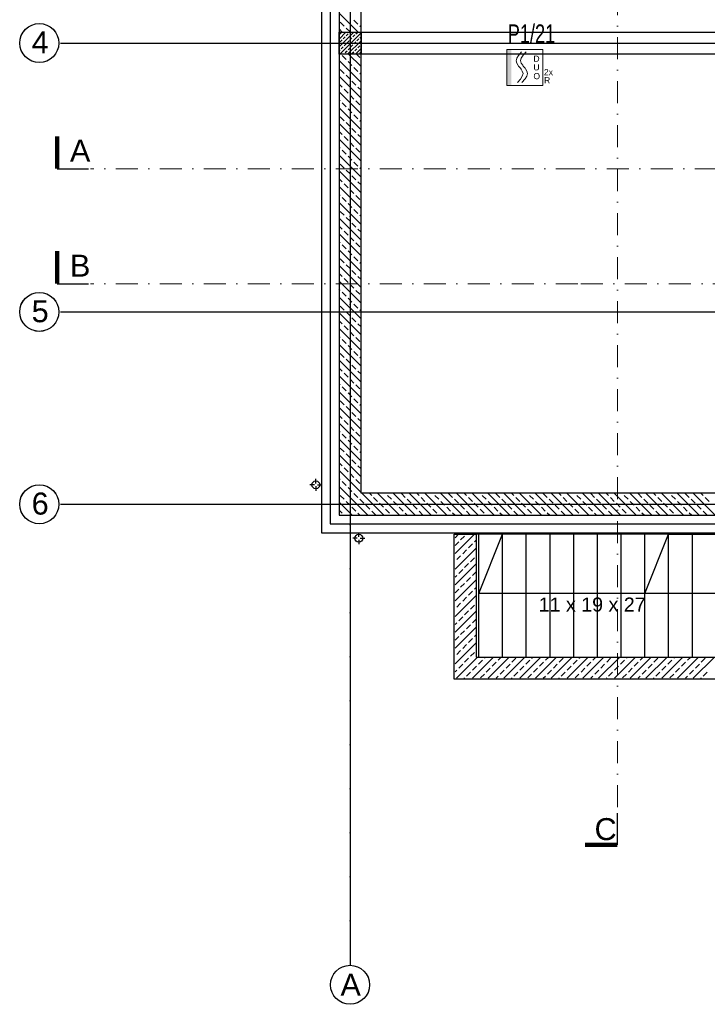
# Model space of a CAD drawing. Header units: millimetres. Extents: x -7023 to 53801, y 9849 to 33561.
# Tile 27 of 256: x 6008 to 6790, y 17827 to 18948. Entities that reach past the tile are written whole.
import ezdxf

# ---------------------------------------------------------------- set-up
doc = ezdxf.new("R2010")
doc.units = ezdxf.units.MM
doc.linetypes.add('DASHDOT', pattern=[1, 0.5, -0.25, 0, -0.25])
doc.linetypes.add('DASHDOTX2', pattern=[2, 1, -0.5, 0, -0.5])
doc.layers.get('0').update_dxf_attribs({"lineweight": 9})
doc.layers.add('.IE_podklad', color=252, linetype='Continuous')
for name, color, linetype, lineweight in [('PA_Instalacja pożarowa', 1, 'Continuous', 5), ('PA_Instalacja pożarowa_opis', 7, 'Continuous', 5), ('PROJEKT osie', 251, 'DASHDOTX2', 9)]:
    doc.layers.add(name, color=color, linetype=linetype, lineweight=lineweight)
doc.styles.add('Arial', font='arial.ttf', dxfattribs={"height": 125})
doc.styles.add('Opisowy', font='arial.ttf')
doc.styles.add('q-arch-ARIAL01', font='arial.ttf', dxfattribs={"width": 0.7})
doc.styles.get("Standard").update_dxf_attribs({"font": 'arial.ttf'})
doc.linetypes.add('ZIGZAG', pattern='A,0.00254,-5.08,[131,ltypeshp.shx,S=5.08,R=0,X=-5.08,Y=0],-10.16,[131,ltypeshp.shx,S=5.08,R=180,X=5.08,Y=0],-5.08', length=20.32254)

# ---------------------------------------------------------------- blocks, each defined once
blk = doc.blocks.new('OSIE DOMKU')
at = {"layer": 'PROJEKT osie', "ltscale": 25}
for p, q in [((-32865.5, 6227), (-32865.5, 4134.8)), ((-33195, 5184.6), (-29896, 5184.6)), ((-33195, 4878.6), (-29896, 4878.6)), ((-33195, 4659.6), (-29896, 4659.6))]:
    blk.add_line(p, q, dxfattribs=at)
at = {"layer": 'PROJEKT osie', "linetype": 'Continuous'}
for centre in [(-33219.2, 5184.6), (-33219.2, 4878.6), (-33219.2, 4659.6), (-32865.5, 4112.6)]:
    blk.add_circle(centre, 22.2, dxfattribs=at)
at = {"layer": 'PROJEKT osie', "char_height": 25, "attachment_point": 1}
for s, insert, width in [('4', (-33227.9, 5197.9), 30.102), ('5', (-33227.9, 4891.9), 30.102), ('6', (-33227.9, 4672.9), 30.102), ('{\\fArial|b0|i0|c238|p34;A}', (-32876.4, 4125.1), 492.116)]:
    blk.add_mtext(s, dxfattribs=dict(at, insert=insert, width=width))
blk = doc.blocks.new('*U72')
at = {"color": 1}
blk.add_wipeout([(-20.5, -20.5), (20.5, -20.5), (20.5, 20.5), (-20.5, 20.5)], dxfattribs=at)
at = {"lineweight": 5}
h = blk.add_hatch(color=1, dxfattribs=at)
h.paths.add_polyline_path([(-15.7, 0), (-15.7, 20.5), (-20.5, 20.5), (-20.5, 0)])
h.paths.add_polyline_path([(-15.7, -20.5), (-15.7, 0), (-20.5, 0), (-20.5, -20.5)])
at = {"color": 1, "linetype": 'Continuous', "lineweight": 5}
for p, q in [((-9.4, 10.5), (-7.3, 13.8)), ((-7.3, 13.8), (-3.8, 17.7)), ((-4.2, 10.6), (-2.1, 13.9)), ((-2.1, 13.9), (1.4, 17.8)), ((-10.1, 7.7), (-9.4, 10.5)), ((-9.4, 4.8), (-10.1, 7.7)), ((-7.8, 2.4), (-9.4, 4.8)), ((-7.3, 1.6), (-7.8, 2.4)), ((-6.2, 0.3), (-7.3, 1.6)), ((-6.2, 0.3), (-5.1, -0.9)), ((-4.9, 7.8), (-4.2, 10.6)), ((-4.2, 4.9), (-4.9, 7.8)), ((-2.6, 2.5), (-4.2, 4.9)), ((-2.1, 1.7), (-2.6, 2.5)), ((-1, 0.4), (-2.1, 1.7)), ((-1, 0.4), (0.2, -0.8)), ((-5.1, -0.9), (-4.5, -1.8)), ((-3, -9.9), (-5.1, -13.1)), ((-4.5, -1.8), (-3, -4.2)), ((-3, -4.2), (-2.2, -7)), ((-2.2, -7), (-3, -9.9)), ((0.2, -0.8), (0.7, -1.7)), ((2.3, -9.8), (0.2, -13)), ((0.7, -1.7), (2.3, -4.1)), ((2.3, -4.1), (3, -6.9)), ((3, -6.9), (2.3, -9.8)), ((-5.1, -13.1), (-8.6, -17.1)), ((0.2, -13), (-3.4, -17))]:
    blk.add_line(p, q, dxfattribs=at)
at = {"color": 1, "lineweight": 5}
blk.add_lwpolyline([(-20.5, 20.5), (20.5, 20.5), (20.5, -20.5), (-20.5, -20.5)], close=True, dxfattribs=at)
for s, p in [('D', (9.6, 6.5)), ('U', (9.6, -3.3)), ('O', (9.6, -13.3)), ('2x', (21.6, -8.8)), ('R', (21.7, -18))]:
    blk.add_text(s, height=7, dxfattribs=at).set_placement(p)
at = {"color": 1, "flags": 7}
blk.add_attdef('DUO-6046', (13.2, -19.1), '', height=0.7, dxfattribs=at)

msp = doc.modelspace()

# ---------------------------------------------------------------- linework, layer by layer
at = {"layer": '.IE_podklad', "ltscale": 25}
for p, q in [((6383.6, 19964), (6383.6, 17871.9)), ((6054.1, 18921.7), (9353.1, 18921.7)), ((6054.1, 18615.7), (9353.1, 18615.7)), ((6054.1, 18396.7), (9353.1, 18396.7))]:
    msp.add_line(p, q, dxfattribs=at)
at = {"layer": '.IE_podklad'}
for p, q in [((6351.1, 19661.2), (6351.1, 18364.2)), ((6371.1, 19641.2), (6371.1, 18384.2)), ((6396.1, 18934.2), (6396.1, 19130.2)), ((6392.7, 18934.2), (6371.1, 18955.9)), ((6376.8, 18941.1), (6372.4, 18945.6)), ((6392.6, 18943.3), (6388.1, 18947.8)), ((6374.8, 18934.2), (6371.1, 18937.9)), ((6371.1, 18926.3), (6378.9, 18934.2)), ((6371.1, 18917.3), (6387.9, 18934.2)), ((6371.1, 18934.2), (6396.1, 18934.2)), ((6371.1, 18909.2), (6371.1, 18934.2)), ((6371.2, 18931), (6373.5, 18933.2)), ((6371.9, 18909.2), (6396.1, 18933.4)), ((6383.6, 18934.4), (6379.1, 18938.8)), ((6382.5, 18933.2), (6383.4, 18934.2)), ((6390.3, 18932.1), (6392.4, 18934.2)), ((6396.1, 18939.8), (6394.8, 18941.1)), ((6396.1, 18934.2), (6396.1, 18909.2)), ((6371.1, 18921.8), (6371.2, 18922)), ((6372.4, 18923.1), (6374.6, 18925.4)), ((6375.7, 18926.5), (6378, 18928.7)), ((6379.1, 18929.9), (6381.3, 18932.1)), ((6380.2, 18922), (6382.5, 18924.2)), ((6380.9, 18909.2), (6396.1, 18924.4)), ((6383.6, 18925.4), (6385.8, 18927.6)), ((6386.9, 18928.7), (6389.2, 18931)), ((6388.1, 18920.9), (6390.3, 18923.1)), ((6391.4, 18924.2), (6393.7, 18926.5)), ((6394.8, 18927.6), (6396.1, 18928.9)), ((6371.1, 18912.8), (6372.4, 18914.1)), ((6373.5, 18915.3), (6375.7, 18917.5)), ((6376.8, 18918.6), (6379.1, 18920.9)), ((6378, 18910.8), (6380.2, 18913)), ((6381.3, 18914.1), (6383.6, 18916.4)), ((6384.7, 18917.5), (6386.9, 18919.8)), ((6385.8, 18909.7), (6388.1, 18911.9)), ((6389.2, 18913), (6391.4, 18915.3)), ((6389.8, 18909.2), (6396.1, 18915.4)), ((6392.6, 18916.4), (6394.8, 18918.6)), ((6394.3, 18909.2), (6395.9, 18910.8)), ((6395.9, 18919.8), (6396.1, 18919.9)), ((6396.1, 18909.2), (6371.1, 18909.2)), ((6396.1, 18877), (6371.1, 18902)), ((6379.1, 18902.9), (6374.6, 18907.4)), ((6376.4, 18909.2), (6376.8, 18909.7)), ((6385.8, 18896.2), (6381.3, 18900.7)), ((6396.1, 18894.9), (6381.8, 18909.2)), ((6394.8, 18905.2), (6390.8, 18909.2)), ((6396.1, 18409.2), (6396.1, 18909.2)), ((6376.8, 18887.2), (6372.4, 18891.7)), ((6392.6, 18889.4), (6388.1, 18893.9)), ((6396.1, 18859), (6371.1, 18884)), ((6383.6, 18880.5), (6379.1, 18885)), ((6390.3, 18873.7), (6385.8, 18878.2)), ((6396.1, 18886), (6394.8, 18887.2)), ((6374.6, 18871.5), (6371.1, 18875)), ((6396.1, 18841.1), (6371.1, 18866.1)), ((6381.3, 18864.8), (6376.8, 18869.2)), ((6396.1, 18868), (6392.6, 18871.5)), ((6372.4, 18855.8), (6371.1, 18857.1)), ((6388.1, 18858), (6383.6, 18862.5)), ((6394.8, 18851.3), (6390.3, 18855.8)), ((6396.1, 18823.1), (6371.1, 18848.1)), ((6379.1, 18849), (6374.6, 18853.5)), ((6385.8, 18842.3), (6381.3, 18846.8)), ((6376.8, 18833.3), (6372.4, 18837.8)), ((6392.6, 18835.6), (6388.1, 18840.1)), ((6396.1, 18832.1), (6394.8, 18833.3)), ((6396.1, 18805.1), (6371.1, 18830.1)), ((6374.6, 18817.6), (6371.1, 18821.2)), ((6383.6, 18826.6), (6379.1, 18831.1)), ((6390.3, 18819.9), (6385.8, 18824.3)), ((6396.1, 18787.2), (6371.1, 18812.2)), ((6381.3, 18810.9), (6376.8, 18815.4)), ((6396.1, 18814.1), (6392.6, 18817.6)), ((6372.4, 18801.9), (6371.1, 18803.2)), ((6379.1, 18795.2), (6374.6, 18799.6)), ((6388.1, 18804.1), (6383.6, 18808.6)), ((6394.8, 18797.4), (6390.3, 18801.9)), ((6396.1, 18769.2), (6371.1, 18794.2)), ((6385.8, 18788.4), (6381.3, 18792.9)), ((6396.1, 18751.2), (6371.1, 18776.2)), ((6376.8, 18779.4), (6372.4, 18783.9)), ((6383.6, 18772.7), (6379.1, 18777.2)), ((6392.6, 18781.7), (6388.1, 18786.2)), ((6396.1, 18778.2), (6394.8, 18779.4)), ((6374.6, 18763.7), (6371.1, 18767.3)), ((6390.3, 18766), (6385.8, 18770.5)), ((6396.1, 18733.3), (6371.1, 18758.3)), ((6381.3, 18757), (6376.8, 18761.5)), ((6388.1, 18750.3), (6383.6, 18754.7)), ((6396.1, 18760.2), (6392.6, 18763.7)), ((6372.4, 18748), (6371.1, 18749.3)), ((6379.1, 18741.3), (6374.6, 18745.8)), ((6394.8, 18743.5), (6390.3, 18748)), ((6396.1, 18715.3), (6371.1, 18740.3)), ((6385.8, 18734.5), (6381.3, 18739)), ((6392.6, 18727.8), (6388.1, 18732.3)), ((6396.1, 18697.4), (6371.1, 18722.4)), ((6376.8, 18725.6), (6372.4, 18730)), ((6383.6, 18718.8), (6379.1, 18723.3)), ((6396.1, 18724.3), (6394.8, 18725.6)), ((6374.6, 18709.8), (6371.1, 18713.4)), ((6390.3, 18712.1), (6385.8, 18716.6)), ((6396.1, 18706.3), (6392.6, 18709.8)), ((6396.1, 18679.4), (6371.1, 18704.4)), ((6381.3, 18703.1), (6376.8, 18707.6)), ((6388.1, 18696.4), (6383.6, 18700.9)), ((6372.4, 18694.1), (6371.1, 18695.4)), ((6396.1, 18661.4), (6371.1, 18686.4)), ((6379.1, 18687.4), (6374.6, 18691.9)), ((6394.8, 18689.6), (6390.3, 18694.1)), ((6376.8, 18671.7), (6372.4, 18676.2)), ((6385.8, 18680.7), (6381.3, 18685.1)), ((6392.6, 18673.9), (6388.1, 18678.4)), ((6396.1, 18643.5), (6371.1, 18668.5)), ((6383.6, 18664.9), (6379.1, 18669.4)), ((6396.1, 18670.4), (6394.8, 18671.7)), ((6374.6, 18656), (6371.1, 18659.5)), ((6381.3, 18649.2), (6376.8, 18653.7)), ((6390.3, 18658.2), (6385.8, 18662.7)), ((6396.1, 18652.5), (6392.6, 18656)), ((6396.1, 18625.5), (6371.1, 18650.5)), ((6372.4, 18640.2), (6371.1, 18641.5)), ((6388.1, 18642.5), (6383.6, 18647)), ((6396.1, 18607.6), (6371.1, 18632.6)), ((6379.1, 18633.5), (6374.6, 18638)), ((6385.8, 18626.8), (6381.3, 18631.3)), ((6394.8, 18635.8), (6390.3, 18640.2)), ((6376.8, 18617.8), (6372.4, 18622.3)), ((6392.6, 18620), (6388.1, 18624.5)), ((6396.1, 18589.6), (6371.1, 18614.6)), ((6383.6, 18611.1), (6379.1, 18615.6)), ((6390.3, 18604.3), (6385.8, 18608.8)), ((6396.1, 18616.5), (6394.8, 18617.8)), ((6374.6, 18602.1), (6371.1, 18605.6)), ((6396.1, 18571.6), (6371.1, 18596.6)), ((6381.3, 18595.3), (6376.8, 18599.8)), ((6396.1, 18598.6), (6392.6, 18602.1)), ((6372.4, 18586.4), (6371.1, 18587.7)), ((6388.1, 18588.6), (6383.6, 18593.1)), ((6394.8, 18581.9), (6390.3, 18586.4)), ((6396.1, 18553.7), (6371.1, 18578.7)), ((6379.1, 18579.6), (6374.6, 18584.1)), ((6385.8, 18572.9), (6381.3, 18577.4)), ((6376.8, 18563.9), (6372.4, 18568.4)), ((6392.6, 18566.2), (6388.1, 18570.7)), ((6396.1, 18562.7), (6394.8, 18563.9)), ((6396.1, 18535.7), (6371.1, 18560.7)), ((6374.6, 18548.2), (6371.1, 18551.7)), ((6383.6, 18557.2), (6379.1, 18561.7)), ((6390.3, 18550.4), (6385.8, 18554.9)), ((6396.1, 18517.8), (6371.1, 18542.8)), ((6381.3, 18541.5), (6376.8, 18546)), ((6396.1, 18544.7), (6392.6, 18548.2)), ((6372.4, 18532.5), (6371.1, 18533.8)), ((6379.1, 18525.7), (6374.6, 18530.2)), ((6388.1, 18534.7), (6383.6, 18539.2)), ((6394.8, 18528), (6390.3, 18532.5)), ((6396.1, 18499.8), (6371.1, 18524.8)), ((6385.8, 18519), (6381.3, 18523.5)), ((6396.1, 18481.8), (6371.1, 18506.8)), ((6376.8, 18510), (6372.4, 18514.5)), ((6383.6, 18503.3), (6379.1, 18507.8)), ((6392.6, 18512.3), (6388.1, 18516.8)), ((6396.1, 18508.8), (6394.8, 18510)), ((6374.6, 18494.3), (6371.1, 18497.9)), ((6390.3, 18496.6), (6385.8, 18501.1)), ((6396.1, 18463.9), (6371.1, 18488.9)), ((6381.3, 18487.6), (6376.8, 18492.1)), ((6388.1, 18480.8), (6383.6, 18485.3)), ((6396.1, 18490.8), (6392.6, 18494.3)), ((6372.4, 18478.6), (6371.1, 18479.9)), ((6379.1, 18471.9), (6374.6, 18476.4)), ((6394.8, 18474.1), (6390.3, 18478.6)), ((6396.1, 18445.9), (6371.1, 18470.9)), ((6385.8, 18465.1), (6381.3, 18469.6)), ((6392.6, 18458.4), (6388.1, 18462.9)), ((6396.1, 18428), (6371.1, 18453)), ((6376.8, 18456.2), (6372.4, 18460.6)), ((6383.6, 18449.4), (6379.1, 18453.9)), ((6396.1, 18454.9), (6394.8, 18456.2)), ((6374.6, 18440.4), (6371.1, 18444)), ((6390.3, 18442.7), (6385.8, 18447.2)), ((6396.1, 18436.9), (6392.6, 18440.4)), ((6396.1, 18410), (6371.1, 18435)), ((6381.3, 18433.7), (6376.8, 18438.2)), ((6388.1, 18427), (6383.6, 18431.5)), ((6372.4, 18424.7), (6371.1, 18426)), ((6403.9, 18384.2), (6371.1, 18417)), ((6379.1, 18418), (6374.6, 18422.5)), ((6394.8, 18420.2), (6390.3, 18424.7)), ((6376.8, 18402.3), (6372.4, 18406.8)), ((6385.8, 18411.3), (6381.3, 18415.7)), ((6392.6, 18404.5), (6388.1, 18409)), ((6917.1, 18409.2), (6396.1, 18409.2)), ((6421.9, 18384.2), (6396.9, 18409.2)), ((6408.3, 18406.8), (6405.9, 18409.2)), ((6439.8, 18384.2), (6414.8, 18409.2)), ((6424, 18409), (6423.8, 18409.2)), ((6430.7, 18402.3), (6426.2, 18406.8)), ((6457.8, 18384.2), (6432.8, 18409.2)), ((6446.4, 18404.5), (6442, 18409)), ((6475.8, 18384.2), (6450.8, 18409.2)), ((6462.2, 18406.8), (6459.7, 18409.2)), ((6493.7, 18384.2), (6468.7, 18409.2)), ((6477.9, 18409), (6477.7, 18409.2)), ((6484.6, 18402.3), (6480.1, 18406.8)), ((6511.7, 18384.2), (6486.7, 18409.2)), ((6500.3, 18404.5), (6495.8, 18409)), ((6529.6, 18384.2), (6504.6, 18409.2)), ((6516, 18406.8), (6513.6, 18409.2)), ((6547.6, 18384.2), (6522.6, 18409.2)), ((6531.8, 18409), (6531.6, 18409.2)), ((6538.5, 18402.3), (6534, 18406.8)), ((6565.6, 18384.2), (6540.6, 18409.2)), ((6554.2, 18404.5), (6549.7, 18409)), ((6583.5, 18384.2), (6558.5, 18409.2)), ((6569.9, 18406.8), (6567.5, 18409.2)), ((6601.5, 18384.2), (6576.5, 18409.2)), ((6585.6, 18409), (6585.5, 18409.2)), ((6592.4, 18402.3), (6587.9, 18406.8)), ((6619.4, 18384.2), (6594.4, 18409.2)), ((6608.1, 18404.5), (6603.6, 18409)), ((6637.4, 18384.2), (6612.4, 18409.2)), ((6623.8, 18406.8), (6621.4, 18409.2)), ((6655.4, 18384.2), (6630.4, 18409.2)), ((6639.5, 18409), (6639.3, 18409.2)), ((6646.3, 18402.3), (6641.8, 18406.8)), ((6673.3, 18384.2), (6648.3, 18409.2)), ((6662, 18404.5), (6657.5, 18409)), ((6691.3, 18384.2), (6666.3, 18409.2)), ((6677.7, 18406.8), (6675.3, 18409.2)), ((6709.2, 18384.2), (6684.2, 18409.2)), ((6693.4, 18409), (6693.2, 18409.2)), ((6700.1, 18402.3), (6695.6, 18406.8)), ((6727.2, 18384.2), (6702.2, 18409.2)), ((6715.8, 18404.5), (6711.4, 18409)), ((6745.2, 18384.2), (6720.2, 18409.2)), ((6731.6, 18406.8), (6729.1, 18409.2)), ((6763.1, 18384.2), (6738.1, 18409.2)), ((6747.3, 18409), (6747.1, 18409.2)), ((6754, 18402.3), (6749.5, 18406.8)), ((6781.1, 18384.2), (6756.1, 18409.2)), ((6769.7, 18404.5), (6765.2, 18409)), ((6799.1, 18384.2), (6774.1, 18409.2)), ((6785.4, 18406.8), (6783, 18409.2)), ((6386, 18384.2), (6371.1, 18399.1)), ((6383.6, 18395.5), (6379.1, 18400)), ((6399.3, 18397.8), (6394.8, 18402.3)), ((6406, 18391), (6401.5, 18395.5)), ((6415, 18400), (6410.5, 18404.5)), ((6421.7, 18393.3), (6417.3, 18397.8)), ((6437.5, 18395.5), (6433, 18400)), ((6453.2, 18397.8), (6448.7, 18402.3)), ((6459.9, 18391), (6455.4, 18395.5)), ((6468.9, 18400), (6464.4, 18404.5)), ((6475.6, 18393.3), (6471.1, 18397.8)), ((6491.3, 18395.5), (6486.9, 18400)), ((6507.1, 18397.8), (6502.6, 18402.3)), ((6513.8, 18391), (6509.3, 18395.5)), ((6522.8, 18400), (6518.3, 18404.5)), ((6529.5, 18393.3), (6525, 18397.8)), ((6545.2, 18395.5), (6540.7, 18400)), ((6560.9, 18397.8), (6556.5, 18402.3)), ((6567.7, 18391), (6563.2, 18395.5)), ((6576.7, 18400), (6572.2, 18404.5)), ((6583.4, 18393.3), (6578.9, 18397.8)), ((6599.1, 18395.5), (6594.6, 18400)), ((6614.8, 18397.8), (6610.3, 18402.3)), ((6621.6, 18391), (6617.1, 18395.5)), ((6630.5, 18400), (6626, 18404.5)), ((6637.3, 18393.3), (6632.8, 18397.8)), ((6653, 18395.5), (6648.5, 18400)), ((6668.7, 18397.8), (6664.2, 18402.3)), ((6675.4, 18391), (6670.9, 18395.5)), ((6684.4, 18400), (6679.9, 18404.5)), ((6691.2, 18393.3), (6686.7, 18397.8)), ((6706.9, 18395.5), (6702.4, 18400)), ((6722.6, 18397.8), (6718.1, 18402.3)), ((6729.3, 18391), (6724.8, 18395.5)), ((6738.3, 18400), (6733.8, 18404.5)), ((6745, 18393.3), (6740.5, 18397.8)), ((6760.8, 18395.5), (6756.3, 18400)), ((6776.5, 18397.8), (6772, 18402.3)), ((6783.2, 18391), (6778.7, 18395.5)), ((6792.2, 18400), (6787.7, 18404.5)), ((6374.6, 18386.6), (6371.1, 18390.1)), ((6371.1, 18384.2), (6917.1, 18384.2)), ((6377, 18384.2), (6376.8, 18384.3)), ((6390.3, 18388.8), (6385.8, 18393.3)), ((6394.9, 18384.2), (6392.6, 18386.6)), ((6412.8, 18384.3), (6408.3, 18388.8)), ((6428.5, 18386.6), (6424, 18391)), ((6430.9, 18384.2), (6430.7, 18384.3)), ((6444.2, 18388.8), (6439.7, 18393.3)), ((6448.8, 18384.2), (6446.4, 18386.6)), ((6466.6, 18384.3), (6462.2, 18388.8)), ((6482.4, 18386.6), (6477.9, 18391)), ((6484.7, 18384.2), (6484.6, 18384.3)), ((6498.1, 18388.8), (6493.6, 18393.3)), ((6502.7, 18384.2), (6500.3, 18386.6)), ((6520.5, 18384.3), (6516, 18388.8)), ((6536.2, 18386.6), (6531.8, 18391)), ((6538.6, 18384.2), (6538.5, 18384.3)), ((6552, 18388.8), (6547.5, 18393.3)), ((6556.6, 18384.2), (6554.2, 18386.6)), ((6574.4, 18384.3), (6569.9, 18388.8)), ((6590.1, 18386.6), (6585.6, 18391)), ((6592.5, 18384.2), (6592.4, 18384.3)), ((6605.8, 18388.8), (6601.4, 18393.3)), ((6610.5, 18384.2), (6608.1, 18386.6)), ((6628.3, 18384.3), (6623.8, 18388.8)), ((6644, 18386.6), (6639.5, 18391)), ((6646.4, 18384.2), (6646.3, 18384.3)), ((6659.7, 18388.8), (6655.2, 18393.3)), ((6664.3, 18384.2), (6662, 18386.6)), ((6682.2, 18384.3), (6677.7, 18388.8)), ((6697.9, 18386.6), (6693.4, 18391)), ((6700.3, 18384.2), (6700.1, 18384.3)), ((6713.6, 18388.8), (6709.1, 18393.3)), ((6718.2, 18384.2), (6715.8, 18386.6)), ((6736.1, 18384.3), (6731.6, 18388.8)), ((6751.8, 18386.6), (6747.3, 18391)), ((6754.1, 18384.2), (6754, 18384.3)), ((6767.5, 18388.8), (6763, 18393.3)), ((6772.1, 18384.2), (6769.7, 18386.6)), ((6789.9, 18384.3), (6785.4, 18388.8)), ((6351.1, 18364.2), (6917.1, 18364.2)), ((6502.2, 18197.7), (6502.2, 18362.7)), ((6502.2, 18362.7), (6527.2, 18362.7)), ((6503.2, 18358.6), (6507.2, 18362.7)), ((6503.2, 18340.7), (6525.2, 18362.7)), ((6527.2, 18362.7), (6527.2, 18222.7)), ((6530.2, 18294.9), (6557.2, 18362.7)), ((6719.2, 18294.9), (6746.2, 18362.7)), ((6746.2, 18222.7), (6746.2, 18362.7)), ((6746.2, 18362.7), (6918.1, 18362.7)), ((6773.2, 18222.7), (6773.2, 18362.7)), ((6503.2, 18349.7), (6507.3, 18353.8)), ((6509.5, 18356), (6514, 18360.5)), ((6518.5, 18347), (6523, 18351.5)), ((6525.2, 18353.8), (6527.2, 18355.7)), ((6503.2, 18322.7), (6527.2, 18346.7)), ((6511.8, 18340.3), (6516.3, 18344.8)), ((6503.2, 18304.8), (6527.2, 18328.8)), ((6505, 18333.6), (6509.5, 18338.1)), ((6514, 18324.6), (6518.5, 18329.1)), ((6520.8, 18331.3), (6525.2, 18335.8)), ((6507.3, 18317.8), (6511.8, 18322.3)), ((6523, 18315.6), (6527.2, 18319.8)), ((6503.2, 18313.7), (6505, 18315.6)), ((6503.2, 18286.8), (6527.2, 18310.8)), ((6509.5, 18302.1), (6514, 18306.6)), ((6516.3, 18308.9), (6520.8, 18313.4)), ((6503.2, 18295.8), (6507.3, 18299.9)), ((6518.5, 18293.2), (6523, 18297.6)), ((6525.2, 18299.9), (6527.2, 18301.8)), ((6800.2, 18294.9), (6530.2, 18294.9)), ((6503.2, 18268.8), (6527.2, 18292.8)), ((6505, 18279.7), (6509.5, 18284.2)), ((6511.8, 18286.4), (6516.3, 18290.9)), ((6503.2, 18250.9), (6527.2, 18274.9)), ((6514, 18270.7), (6518.5, 18275.2)), ((6520.8, 18277.4), (6525.2, 18281.9)), ((6503.2, 18259.8), (6505, 18261.7)), ((6507.3, 18264), (6511.8, 18268.5)), ((6523, 18261.7), (6527.2, 18265.9)), ((6503.2, 18232.9), (6527.2, 18256.9)), ((6509.5, 18248.3), (6514, 18252.7)), ((6516.3, 18255), (6520.8, 18259.5)), ((6503.2, 18241.9), (6507.3, 18246)), ((6503.2, 18214.9), (6527.2, 18239)), ((6518.5, 18239.3), (6523, 18243.8)), ((6525.2, 18246), (6527.2, 18247.9)), ((6505, 18225.8), (6509.5, 18230.3)), ((6511.8, 18232.5), (6516.3, 18237)), ((6520.8, 18223.6), (6525.2, 18228)), ((6504.8, 18198.7), (6528.8, 18222.7)), ((6514, 18216.8), (6518.5, 18221.3)), ((6522.8, 18198.7), (6546.8, 18222.7)), ((6527.2, 18222.7), (7040.2, 18222.7)), ((6529.7, 18214.6), (6534.2, 18219.1)), ((6536.5, 18221.3), (6537.8, 18222.7)), ((6540.8, 18198.7), (6564.8, 18222.7)), ((6545.4, 18212.3), (6549.9, 18216.8)), ((6552.2, 18219.1), (6555.8, 18222.7)), ((6558.7, 18198.7), (6582.7, 18222.7)), ((6567.9, 18216.8), (6572.4, 18221.3)), ((6576.7, 18198.7), (6600.7, 18222.7)), ((6583.6, 18214.6), (6588.1, 18219.1)), ((6590.3, 18221.3), (6591.7, 18222.7)), ((6594.7, 18198.7), (6618.6, 18222.7)), ((6599.3, 18212.3), (6603.8, 18216.8)), ((6606.1, 18219.1), (6609.7, 18222.7)), ((6612.6, 18198.7), (6636.6, 18222.7)), ((6621.8, 18216.8), (6626.3, 18221.3)), ((6630.6, 18198.7), (6654.6, 18222.7)), ((6637.5, 18214.6), (6642, 18219.1)), ((6644.2, 18221.3), (6645.6, 18222.7)), ((6648.5, 18198.7), (6672.5, 18222.7)), ((6653.2, 18212.3), (6657.7, 18216.8)), ((6659.9, 18219.1), (6663.5, 18222.7)), ((6666.5, 18198.7), (6690.5, 18222.7)), ((6675.7, 18216.8), (6680.2, 18221.3)), ((6684.5, 18198.7), (6708.4, 18222.7)), ((6691.4, 18214.6), (6695.9, 18219.1)), ((6698.1, 18221.3), (6699.5, 18222.7)), ((6702.4, 18198.7), (6726.4, 18222.7)), ((6707.1, 18212.3), (6711.6, 18216.8)), ((6713.8, 18219.1), (6717.4, 18222.7)), ((6720.4, 18198.7), (6744.4, 18222.7)), ((6729.5, 18216.8), (6734, 18221.3)), ((6738.3, 18198.7), (6762.3, 18222.7)), ((6745.3, 18214.6), (6749.7, 18219.1)), ((6752, 18221.3), (6753.4, 18222.7)), ((6756.3, 18198.7), (6780.3, 18222.7)), ((6761, 18212.3), (6765.5, 18216.8)), ((6767.7, 18219.1), (6771.3, 18222.7)), ((6774.3, 18198.7), (6798.3, 18222.7)), ((6783.4, 18216.8), (6787.9, 18221.3)), ((6503.2, 18206), (6505, 18207.8)), ((6507.3, 18210.1), (6511.8, 18214.6)), ((6516.3, 18201.1), (6520.8, 18205.6)), ((6523, 18207.8), (6527.5, 18212.3)), ((6538.7, 18205.6), (6543.2, 18210.1)), ((6554.4, 18203.4), (6558.9, 18207.8)), ((6561.2, 18210.1), (6565.7, 18214.6)), ((6570.1, 18201.1), (6574.6, 18205.6)), ((6576.9, 18207.8), (6581.4, 18212.3)), ((6592.6, 18205.6), (6597.1, 18210.1)), ((6608.3, 18203.4), (6612.8, 18207.8)), ((6615, 18210.1), (6619.5, 18214.6)), ((6624, 18201.1), (6628.5, 18205.6)), ((6630.8, 18207.8), (6635.2, 18212.3)), ((6646.5, 18205.6), (6651, 18210.1)), ((6662.2, 18203.4), (6666.7, 18207.8)), ((6668.9, 18210.1), (6673.4, 18214.6)), ((6677.9, 18201.1), (6682.4, 18205.6)), ((6684.6, 18207.8), (6689.1, 18212.3)), ((6700.4, 18205.6), (6704.8, 18210.1)), ((6716.1, 18203.4), (6720.6, 18207.8)), ((6722.8, 18210.1), (6727.3, 18214.6)), ((6731.8, 18201.1), (6736.3, 18205.6)), ((6738.5, 18207.8), (6743, 18212.3)), ((6754.2, 18205.6), (6758.7, 18210.1)), ((6770, 18203.4), (6774.4, 18207.8)), ((6776.7, 18210.1), (6781.2, 18214.6)), ((6785.7, 18201.1), (6790.2, 18205.6)), ((7065.2, 18197.7), (6502.2, 18197.7)), ((6513.8, 18198.7), (6514, 18198.9)), ((6532, 18198.9), (6536.5, 18203.4)), ((6549.8, 18198.7), (6552.2, 18201.1)), ((6567.7, 18198.7), (6567.9, 18198.9)), ((6585.9, 18198.9), (6590.3, 18203.4)), ((6603.6, 18198.7), (6606.1, 18201.1)), ((6621.6, 18198.7), (6621.8, 18198.9)), ((6639.7, 18198.9), (6644.2, 18203.4)), ((6657.5, 18198.7), (6659.9, 18201.1)), ((6675.5, 18198.7), (6675.7, 18198.9)), ((6693.6, 18198.9), (6698.1, 18203.4)), ((6711.4, 18198.7), (6713.8, 18201.1)), ((6729.4, 18198.7), (6729.5, 18198.9)), ((6747.5, 18198.9), (6752, 18203.4)), ((6765.3, 18198.7), (6767.7, 18201.1)), ((6783.2, 18198.7), (6783.4, 18198.9))]:
    msp.add_line(p, q, dxfattribs=at)
at = {"layer": '.IE_podklad', "linetype": 'ZIGZAG'}
for p, q in [((6361.1, 19651.2), (6361.1, 18374.2)), ((6361.1, 18374.2), (6917.1, 18374.2))]:
    msp.add_line(p, q, dxfattribs=at)
at = {"layer": '.IE_podklad', "ltscale": 0.5}
for p, q in [((6396.1, 18934.2), (7539.6, 18934.2)), ((6396.1, 18909.2), (6396.1, 18934.2))]:
    msp.add_line(p, q, dxfattribs=at)
at = {"layer": '.IE_podklad', "linetype": 'Continuous'}
for p, q in [((6343, 18418.8), (6338, 18418.8)), ((6344.7, 18420.4), (6344.7, 18425.5)), ((6344.7, 18417.1), (6344.7, 18412)), ((6346.4, 18418.8), (6351.4, 18418.8)), ((6393.6, 18359.7), (6393.6, 18364.7)), ((6391.9, 18358), (6386.9, 18358)), ((6393.6, 18356.3), (6393.6, 18351.3)), ((6395.3, 18358), (6400.3, 18358))]:
    msp.add_line(p, q, dxfattribs=at)
at = {"layer": '.IE_podklad', "ltscale": 10}
for p, q in [((6746.2, 18362.7), (6503.2, 18362.7)), ((6530.2, 18222.7), (6530.2, 18362.7)), ((6557.2, 18222.7), (6557.2, 18362.7)), ((6584.2, 18222.7), (6584.2, 18362.7)), ((6611.2, 18222.7), (6611.2, 18362.7)), ((6638.2, 18222.7), (6638.2, 18362.7)), ((6665.2, 18222.7), (6665.2, 18362.7)), ((6692.2, 18222.7), (6692.2, 18362.7)), ((6719.2, 18222.7), (6719.2, 18362.7))]:
    msp.add_line(p, q, dxfattribs=at)
at = {"layer": '.IE_podklad', "linetype": 'DASHDOT', "lineweight": 13, "ltscale": 50}
for points in [[(6688, 19930.5), (6688, 18045)], [(6643, 18778.7), (6643, 18778.7), (6088.1, 18778.7)], [(9105.8, 18778.7), (6643, 18778.7)], [(6643, 18647.8), (6643, 18647.8), (6088.1, 18647.8)], [(7873.8, 18647.8), (6643, 18647.8)]]:
    msp.add_lwpolyline(points, dxfattribs=at)
at = {"layer": '.IE_podklad', "ltscale": 25, "const_width": 5}
for points in [[(6050.2, 18778.7), (6050.2, 18815.7)], [(6050.2, 18647.8), (6050.2, 18684.9)], [(6651, 18009), (6688, 18009)]]:
    msp.add_lwpolyline(points, dxfattribs=at)
at = {"layer": '.IE_podklad', "lineweight": 30, "ltscale": 25}
for points in [[(6050.2, 18778.7), (6086.1, 18778.7)], [(6050.2, 18647.8), (6086.1, 18647.8)], [(6688, 18009), (6688, 18045)]]:
    msp.add_lwpolyline(points, dxfattribs=at)
at = {"layer": '.IE_podklad', "linetype": 'Continuous'}
for centre, radius in [((6029.9, 18921.7), 22.2), ((6029.9, 18615.7), 22.2), ((6029.9, 18396.7), 22.2), ((6344.7, 18418.8), 4.5), ((6393.6, 18358), 4.5), ((6383.6, 17849.6), 22.2)]:
    msp.add_circle(centre, radius, dxfattribs=at)

# ---------------------------------------------------------------- block references
at = {"layer": '.IE_podklad'}
msp.add_blockref('OSIE DOMKU', (39249.1, 13737), dxfattribs=at)

# ---------------------------------------------------------------- texts
at = {"layer": '.IE_podklad', "linetype": 'Continuous', "style": 'Opisowy'}
msp.add_text('11 x 19 x 27', height=16, dxfattribs=at).set_placement((6598.3, 18274.5))
at = {"layer": '.IE_podklad', "char_height": 25, "attachment_point": 1}
for s, insert, width in [('4', (6021.2, 18935), 30.102), ('5', (6021.2, 18629), 30.102), ('6', (6021.2, 18410), 30.102), ('{\\fArial|b0|i0|c238|p34;A}', (6372.7, 17862.1), 492.116)]:
    msp.add_mtext(s, dxfattribs=dict(at, insert=insert, width=width))
at = {"layer": '.IE_podklad', "ltscale": 25, "char_height": 25, "style": 'Arial'}
for s, heights, insert, attachment_point in [('A', [-25], (6064.8, 18811.6), 1), ('B', [-25], (6064.8, 18680.8), 1), ('C', [-25.9], (6661.9, 18014), 7)]:
    msp.add_mtext_dynamic_manual_height_columns(s, width=190.33, gutter_width=1, heights=heights, dxfattribs=dict(at, insert=insert, attachment_point=attachment_point))

# ---------------------------------------------------------------- next in the draw order: block references
at = {"layer": 'PA_Instalacja pożarowa', "rotation": 360}
msp.add_blockref('*U72', (6582.7, 18893.9), dxfattribs=at)

# ---------------------------------------------------------------- next in the draw order: linework, layer by layer
at = {"layer": '.IE_podklad', "ltscale": 0.5}
msp.add_line((7539.6, 18909.2), (6396.1, 18909.2), dxfattribs=at)

# ---------------------------------------------------------------- next in the draw order: texts
at = {"layer": 'PA_Instalacja pożarowa_opis', "style": 'q-arch-ARIAL01', "width": 0.7}
msp.add_text('P1/21', height=21.14, dxfattribs=at).set_placement((6563.1, 18921.8, 0))

doc.saveas('drawing.dxf')
